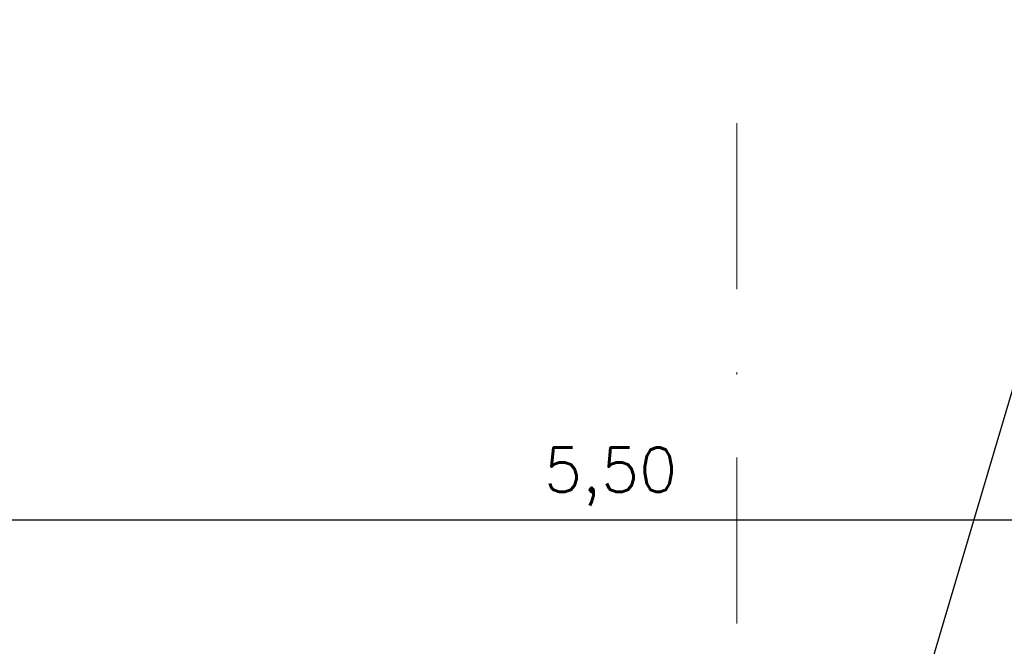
# Model space of a CAD drawing. Header units: metres. Extents: x 1291 to 1934, y 203 to 622.
# Tile 14 of 39: x 1405 to 1443, y 598 to 622. Entities that reach past the tile are written whole.
import ezdxf

# ---------------------------------------------------------------- set-up
doc = ezdxf.new("R2010")
doc.units = ezdxf.units.M
doc.linetypes.add('DASHDOT2', pattern=[12.7, 6.35, -3.175, 0, -3.175])
doc.layers.add('CORTE EIXO', color=30, linetype='DASHDOT2', lineweight=18)
doc.layers.add('COTA', color=1, linetype='Continuous')
doc.styles.get("Standard").update_dxf_attribs({"font": 'txt.shx'})
doc.dimstyles.new('Copy of ARIAL', dxfattribs={"dimtxt": 1.7, "dimasz": 2, "dimexe": 0.18, "dimexo": 0.625, "dimgap": 0.8, "dimtad": 1, "dimlfac": 0.25, "dimzin": 1, "dimdsep": 46, "dimtxsty": 'Standard', "dimblk1": 'OBLIQUE', "dimblk2": 'OBLIQUE', "dimsah": 1, "dimcen": 2, "dimse1": 1, "dimse2": 1, "dimsd1": 1, "dimsd2": 1, "dimadec": 0, "dimazin": 0, "dimtfac": 1, "dimtmove": 0, "dimatfit": 3, "dimldrblk": 'OBLIQUE', "dimfxl": 1, "dimtolj": 1, "dimtzin": 1, "dimarcsym": 0})

# ---------------------------------------------------------------- blocks, each defined once
blk = doc.blocks.new('_OBLIQUE')
at = {"color": 0, "linetype": 'ByBlock'}
blk.add_line((-0.5, -0.5), (0.5, 0.5), dxfattribs=at)

msp = doc.modelspace()

# ---------------------------------------------------------------- linework, layer by layer
at = {"layer": 'CORTE EIXO', "color": 0}
msp.add_line((1432.58817, 617.78278), (1432.58817, 556.45343), dxfattribs=at)
at = {"layer": 'COTA', "color": 0}
msp.add_line((1362.7211, 602.60027), (1502.65949, 602.60027), dxfattribs=at)

# ---------------------------------------------------------------- texts
at = {"layer": 'COTA', "color": 0, "insert": (1427.7505, 604.25687), "char_height": 1.7, "attachment_point": 5}
msp.add_mtext('5,50', dxfattribs=at)

# ---------------------------------------------------------------- leaders
at = {"layer": 'COTA', "color": 0, "annotation_type": 0, "has_hookline": 1, "hookline_direction": 0, "text_width": 19.99286, "horizontal_direction": (1, 0.000241, 0)}
msp.add_leader([(1436.08634, 583.82421), (1447.33679, 621.74119), (1449.33679, 621.74167)], dimstyle='Copy of ARIAL', override={"dimexe": 0.5, "dimexo": 7, "dimgap": 0.8, "dimtad": 0, "dimlfac": 0.02, "dimse1": 0, "dimse2": 0, "dimsd1": 0, "dimsd2": 0}, dxfattribs=at)
at = {"layer": 'COTA', "color": 0, "annotation_type": 0, "has_hookline": 1, "hookline_direction": 0, "text_width": 31.91143}
msp.add_leader([(1436.12185, 573.74688), (1452.19221, 613.61457), (1454.19221, 613.61457)], dimstyle='Copy of ARIAL', override={"dimexe": 0.5, "dimexo": 7, "dimgap": 0.8, "dimtad": 0, "dimlfac": 0.02, "dimse1": 0, "dimse2": 0, "dimsd1": 0, "dimsd2": 0}, dxfattribs=at)

doc.saveas('drawing.dxf')
